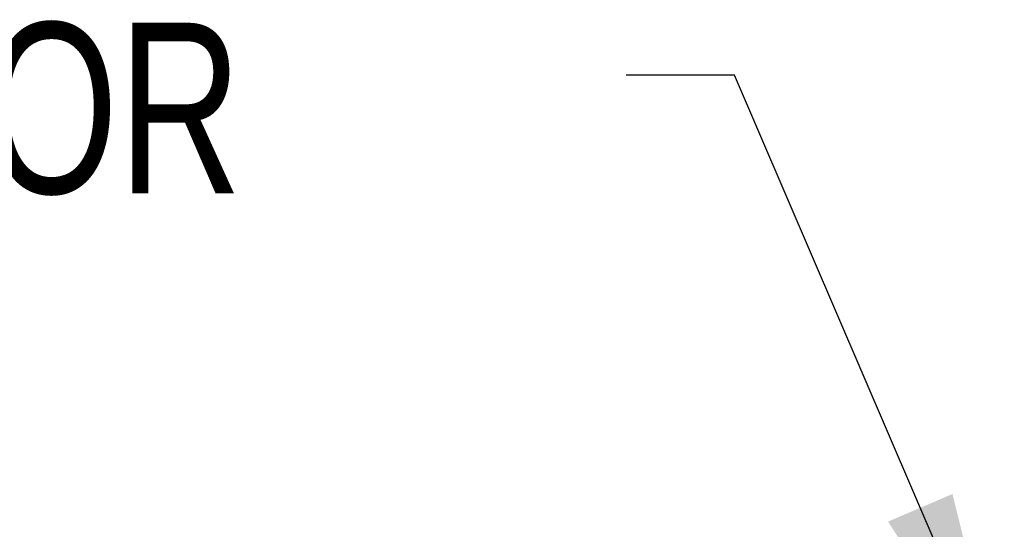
# Paper-space layout 'IX body' of a CAD drawing. Header units: millimetres. Extents: x 5 to 274, y 4 to 211.
# Tile 18 of 21: x 195.97 to 211.23, y 126.68 to 134.58. Entities that reach past the tile are written whole.
import ezdxf

# ---------------------------------------------------------------- set-up
doc = ezdxf.new("R2010")
doc.units = ezdxf.units.MM
doc.layers.add('DIMENSIONS', color=8, linetype='Continuous')
doc.styles.add('SLDTEXTSTYLE0', font='TXT', dxfattribs={"width": 0.75})
doc.dimstyles.new('SLDDIMSTYLE7', dxfattribs={"dimtxt": 0.18, "dimasz": 3.302, "dimexe": 0, "dimexo": 0.0625, "dimgap": 0, "dimtad": 0, "dimtih": 1, "dimtoh": 1, "dimdec": 0, "dimrnd": 1e-09, "dimzin": 0, "dimdsep": 46, "dimtxsty": 'Standard', "dimsah": 1, "dimcen": 0.09, "dimadec": 0, "dimazin": 0, "dimtfac": 3.302, "dimtdec": 0, "dimtofl": 0, "dimtmove": 0, "dimatfit": 3, "dimfxl": 1, "dimfrac": 2, "dimtolj": 1, "dimtzin": 0, "dimarcsym": 0})

# ---------------------------------------------------------------- blocks, each defined once
blk = doc.blocks.new('SW_NOTE_0_16')
at = {"layer": 'DIMENSIONS', "color": 0, "insert": (-23.055, 0.815), "char_height": 2.6458, "attachment_point": 1, "style": 'SLDTEXTSTYLE0'}
blk.add_mtext('CONNECTOR', dxfattribs=at)

psp = doc.layouts.new('IX body')

# ---------------------------------------------------------------- block references
at = {"layer": 'DIMENSIONS'}
psp.add_blockref('SW_NOTE_0_16', (205.3691986, 133.7190708), dxfattribs=at)

# ---------------------------------------------------------------- leaders
psp.add_leader([(211.2254092, 123.9823922), (207.0480287, 133.7190708), (205.3691986, 133.7190708)], dimstyle='SLDDIMSTYLE7', dxfattribs=at)

doc.saveas('drawing.dxf')
